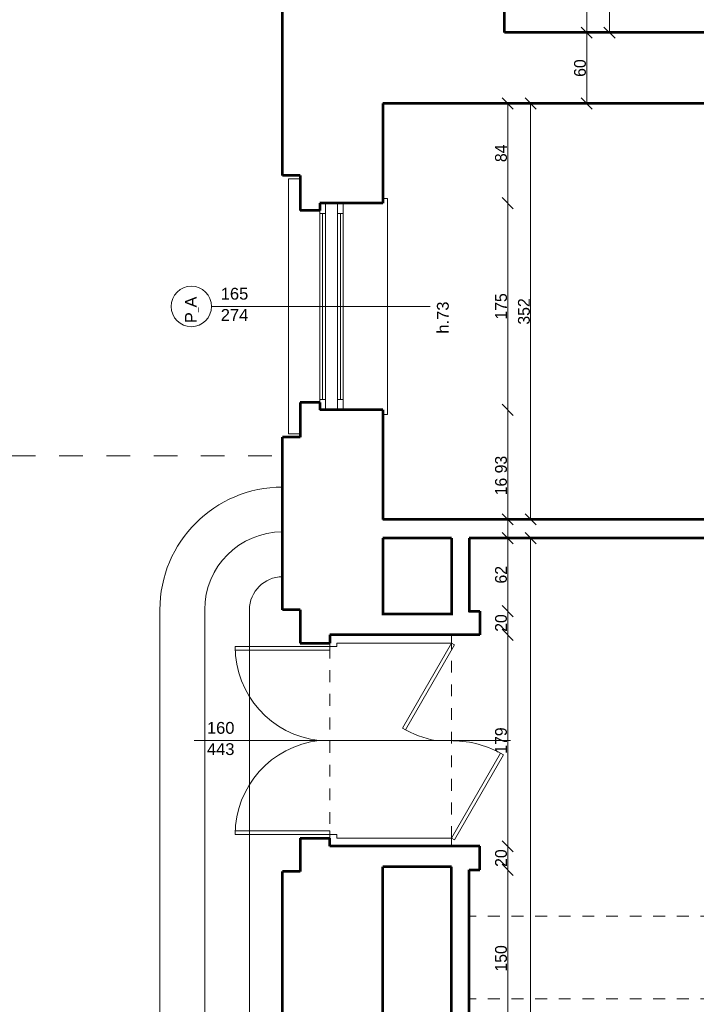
# Model space of a CAD drawing. Header units: inches. Extents: x -21887 to 84279, y -131485 to 67836.
# Tile 53 of 256: x -9625 to -3895, y 10716 to 19050. Entities that reach past the tile are written whole.
import ezdxf

# ---------------------------------------------------------------- set-up
doc = ezdxf.new("R2010")
doc.units = ezdxf.units.IN
doc.header["$MEASUREMENT"] = 0
doc.linetypes.add('Dashed', pattern=[400, 200, -200])
doc.linetypes.add('Dashed copy', pattern=[200, 100, -100])
doc.layers.get('0').update_dxf_attribs({"lineweight": 13})
doc.layers.get('Defpoints').update_dxf_attribs({"lineweight": 13})
for name, color, linetype, lineweight in [('AI_MURY', 7, 'Continuous', 53), ('Dimensioning', 7, 'Continuous', 13), ('DRZWI', 7, 'Continuous', 13), ('PODCIAGI', 7, 'Continuous', 13), ('schodzy', 7, 'Continuous', 13)]:
    doc.layers.add(name, color=color, linetype=linetype, lineweight=lineweight)
doc.styles.add('GENERATED_STYLE_7', font='txt')
doc.styles.add('Style-Courier New', font='txt')
doc.dimstyles.new('Dimstyle_4', dxfattribs={"dimtxt": 100, "dimasz": 95, "dimexe": 0, "dimexo": 0, "dimgap": 0.09, "dimtad": 1, "dimdec": 0, "dimlfac": 0.1, "dimzin": 0, "dimdsep": 46, "dimlunit": 5, "dimtxsty": 'GENERATED_STYLE_7', "dimblk": 'ARROWHEAD_6', "dimcen": 0.09, "dimclrd": 161, "dimclre": 161, "dimclrt": 7, "dimadec": 0, "dimazin": 0, "dimtfac": 1, "dimtdec": 0, "dimtmove": 0, "dimatfit": 3, "dimfxl": 0, "dimtolj": 1, "dimtzin": 0, "dimarcsym": 0})

# ---------------------------------------------------------------- blocks, each defined once
blk = doc.blocks.new('ARROWHEAD_6')
at = {"color": 0, "linetype": 'Continuous'}
for p, q in [((0, 0), (-1, 0)), ((-0.5, -0.5), (0.5, 0.5))]:
    blk.add_line(p, q, dxfattribs=at)
blk = doc.blocks.new('*U103')
at = {"layer": 'Defpoints', "color": 0, "linetype": 'Continuous'}
for p in [(-4823.6, 18940.7), (-4823.6, 18940.7), (-4823.6, 18340.7)]:
    blk.add_point(p, dxfattribs=at)
at = {"layer": 'Dimensioning', "color": 161, "linetype": 'Continuous', "lineweight": -2}
blk.add_line((-4823.6, 18435.7), (-4823.6, 18845.7), dxfattribs=at)
at = {"layer": 'Dimensioning', "color": 161, "linetype": 'Continuous', "lineweight": -2, "xscale": 95, "yscale": 95, "zscale": 95}
for p, rotation in [((-4823.6, 18940.7), 90), ((-4823.6, 18340.7), 270)]:
    blk.add_blockref('ARROWHEAD_6', p, dxfattribs=dict(at, rotation=rotation))
at = {"layer": 'Dimensioning', "color": 7, "linetype": 'Continuous', "insert": (-4879.9, 18640.7), "char_height": 100, "attachment_point": 5, "rotation": 90, "style": 'GENERATED_STYLE_7'}
blk.add_mtext('60', dxfattribs=at)
blk = doc.blocks.new('*D1779')
at = {"layer": 'Defpoints'}
for p in [(-4823.6, 18940.7), (-4823.6, 18940.7), (-4823.6, 18640.7), (-4823.6, 18340.7)]:
    blk.add_point(p, dxfattribs=at)
at = {"layer": 'Dimensioning', "color": 161, "linetype": 'Continuous'}
blk.add_blockref('*U103', (0, 0), dxfattribs=at)
blk = doc.blocks.new('*U104')
at = {"layer": 'Defpoints', "color": 0, "linetype": 'Continuous'}
for p in [(-5590, 20085.7), (-4823.6, 20085.7), (-4823.6, 18940.7)]:
    blk.add_point(p, dxfattribs=at)
at = {"layer": 'Dimensioning', "color": 161, "linetype": 'Continuous', "lineweight": -2}
for p, q in [((-4823.8, 20085.7), (-4823.6, 20085.7)), ((-4823.6, 19035.7), (-4823.6, 19990.7))]:
    blk.add_line(p, q, dxfattribs=at)
at = {"layer": 'Dimensioning', "color": 161, "linetype": 'Continuous', "lineweight": -2, "xscale": 95, "yscale": 95, "zscale": 95}
for p, rotation in [((-4823.6, 20085.7), 90), ((-4823.6, 18940.7), 270)]:
    blk.add_blockref('ARROWHEAD_6', p, dxfattribs=dict(at, rotation=rotation))
at = {"layer": 'Dimensioning', "color": 7, "linetype": 'Continuous', "insert": (-4879.3, 19513.2), "char_height": 100, "attachment_point": 5, "rotation": 90, "style": 'GENERATED_STYLE_7'}
blk.add_mtext('115', dxfattribs=at)
blk = doc.blocks.new('*D1780')
at = {"layer": 'Defpoints'}
for p in [(-5590, 20085.7), (-4823.6, 20085.7), (-4823.6, 19513.2), (-4823.6, 18940.7)]:
    blk.add_point(p, dxfattribs=at)
at = {"layer": 'Dimensioning', "color": 161, "linetype": 'Continuous'}
blk.add_blockref('*U104', (0, 0), dxfattribs=at)
blk = doc.blocks.new('*U176')
at = {"layer": 'Defpoints', "color": 0, "linetype": 'Continuous'}
for p in [(-5298.3, 18340.7), (-5298.3, 18340.7), (-5298.3, 14820.7)]:
    blk.add_point(p, dxfattribs=at)
at = {"layer": 'Dimensioning', "color": 161, "linetype": 'Continuous', "lineweight": -2}
blk.add_line((-5298.3, 14915.7), (-5298.3, 18245.7), dxfattribs=at)
at = {"layer": 'Dimensioning', "color": 161, "linetype": 'Continuous', "lineweight": -2, "xscale": 95, "yscale": 95, "zscale": 95}
for p, rotation in [((-5298.3, 18340.7), 90), ((-5298.3, 14820.7), 270)]:
    blk.add_blockref('ARROWHEAD_6', p, dxfattribs=dict(at, rotation=rotation))
at = {"layer": 'Dimensioning', "color": 7, "linetype": 'Continuous', "insert": (-5354.6, 16580.7), "char_height": 100, "attachment_point": 5, "rotation": 90, "style": 'GENERATED_STYLE_7'}
blk.add_mtext('352', dxfattribs=at)
blk = doc.blocks.new('*D1901')
at = {"layer": 'Defpoints'}
for p in [(-5298.3, 18340.7), (-5298.3, 18340.7), (-5298.3, 16580.7), (-5298.3, 14820.7)]:
    blk.add_point(p, dxfattribs=at)
at = {"layer": 'Dimensioning', "color": 161, "linetype": 'Continuous'}
blk.add_blockref('*U176', (0, 0), dxfattribs=at)
blk = doc.blocks.new('*U197')
at = {"layer": 'Defpoints', "color": 0, "linetype": 'Continuous'}
for p in [(-5729.5, 11853.2), (-5492.4, 11853.2), (-5729.5, 10355.7)]:
    blk.add_point(p, dxfattribs=at)
at = {"layer": 'Dimensioning', "color": 161, "linetype": 'Continuous', "lineweight": -2}
for p, q in [((-5492.6, 11853.2), (-5492.4, 11853.2)), ((-5492.4, 10450.7), (-5492.4, 11758.2)), ((-5492.6, 10355.7), (-5492.4, 10355.7))]:
    blk.add_line(p, q, dxfattribs=at)
at = {"layer": 'Dimensioning', "color": 161, "linetype": 'Continuous', "lineweight": -2, "xscale": 95, "yscale": 95, "zscale": 95}
for p, rotation in [((-5492.4, 11853.2), 90), ((-5492.4, 10355.7), 270)]:
    blk.add_blockref('ARROWHEAD_6', p, dxfattribs=dict(at, rotation=rotation))
at = {"layer": 'Dimensioning', "color": 7, "linetype": 'Continuous', "insert": (-5548.7, 11104.5), "char_height": 100, "attachment_point": 5, "rotation": 90, "style": 'GENERATED_STYLE_7'}
blk.add_mtext('150', dxfattribs=at)
blk = doc.blocks.new('*D1927')
at = {"layer": 'Defpoints'}
for p in [(-5729.5, 11853.2), (-5492.4, 11853.2), (-5492.4, 11104.5), (-5729.5, 10355.7)]:
    blk.add_point(p, dxfattribs=at)
at = {"layer": 'Dimensioning', "color": 161, "linetype": 'Continuous'}
blk.add_blockref('*U197', (0, 0), dxfattribs=at)
blk = doc.blocks.new('*U198')
at = {"layer": 'Defpoints', "color": 0, "linetype": 'Continuous'}
for p in [(-5729.5, 12053.2), (-5492.4, 12053.2), (-5729.5, 11853.2)]:
    blk.add_point(p, dxfattribs=at)
at = {"layer": 'Dimensioning', "color": 161, "linetype": 'Continuous', "lineweight": -2}
for p, q in [((-5492.6, 12053.2), (-5492.4, 12053.2)), ((-5492.4, 11948.2), (-5492.4, 11958.2)), ((-5492.6, 11853.2), (-5492.4, 11853.2))]:
    blk.add_line(p, q, dxfattribs=at)
at = {"layer": 'Dimensioning', "color": 161, "linetype": 'Continuous', "lineweight": -2, "xscale": 95, "yscale": 95, "zscale": 95}
for p, rotation in [((-5492.4, 12053.2), 90), ((-5492.4, 11853.2), 270)]:
    blk.add_blockref('ARROWHEAD_6', p, dxfattribs=dict(at, rotation=rotation))
at = {"layer": 'Dimensioning', "color": 7, "linetype": 'Continuous', "insert": (-5548.7, 11953.2), "char_height": 100, "attachment_point": 5, "rotation": 90, "style": 'GENERATED_STYLE_7'}
blk.add_mtext('20', dxfattribs=at)
blk = doc.blocks.new('*D1928')
at = {"layer": 'Defpoints'}
for p in [(-5729.5, 12053.2), (-5492.4, 12053.2), (-5492.4, 11953.2), (-5729.5, 11853.2)]:
    blk.add_point(p, dxfattribs=at)
at = {"layer": 'Dimensioning', "color": 161, "linetype": 'Continuous'}
blk.add_blockref('*U198', (0, 0), dxfattribs=at)
blk = doc.blocks.new('*U199')
at = {"layer": 'Defpoints', "color": 0, "linetype": 'Continuous'}
for p in [(-5729.5, 13843.2), (-5492.4, 13843.2), (-5729.5, 12053.2)]:
    blk.add_point(p, dxfattribs=at)
at = {"layer": 'Dimensioning', "color": 161, "linetype": 'Continuous', "lineweight": -2}
for p, q in [((-5492.6, 13843.2), (-5492.4, 13843.2)), ((-5492.4, 12148.2), (-5492.4, 13748.2)), ((-5492.6, 12053.2), (-5492.4, 12053.2))]:
    blk.add_line(p, q, dxfattribs=at)
at = {"layer": 'Dimensioning', "color": 161, "linetype": 'Continuous', "lineweight": -2, "xscale": 95, "yscale": 95, "zscale": 95}
for p, rotation in [((-5492.4, 13843.2), 90), ((-5492.4, 12053.2), 270)]:
    blk.add_blockref('ARROWHEAD_6', p, dxfattribs=dict(at, rotation=rotation))
at = {"layer": 'Dimensioning', "color": 7, "linetype": 'Continuous', "insert": (-5548.7, 12948.2), "char_height": 100, "attachment_point": 5, "rotation": 90, "style": 'GENERATED_STYLE_7'}
blk.add_mtext('179', dxfattribs=at)
blk = doc.blocks.new('*D1929')
at = {"layer": 'Defpoints'}
for p in [(-5729.5, 13843.2), (-5492.4, 13843.2), (-5492.4, 12948.2), (-5729.5, 12053.2)]:
    blk.add_point(p, dxfattribs=at)
at = {"layer": 'Dimensioning', "color": 161, "linetype": 'Continuous'}
blk.add_blockref('*U199', (0, 0), dxfattribs=at)
blk = doc.blocks.new('*U200')
at = {"layer": 'Defpoints', "color": 0, "linetype": 'Continuous'}
for p in [(-5729.5, 14043.2), (-5492.4, 14043.2), (-5729.5, 13843.2)]:
    blk.add_point(p, dxfattribs=at)
at = {"layer": 'Dimensioning', "color": 161, "linetype": 'Continuous', "lineweight": -2}
for p, q in [((-5492.6, 14043.2), (-5492.4, 14043.2)), ((-5492.4, 13938.2), (-5492.4, 13948.2)), ((-5492.6, 13843.2), (-5492.4, 13843.2))]:
    blk.add_line(p, q, dxfattribs=at)
at = {"layer": 'Dimensioning', "color": 161, "linetype": 'Continuous', "lineweight": -2, "xscale": 95, "yscale": 95, "zscale": 95}
for p, rotation in [((-5492.4, 14043.2), 90), ((-5492.4, 13843.2), 270)]:
    blk.add_blockref('ARROWHEAD_6', p, dxfattribs=dict(at, rotation=rotation))
at = {"layer": 'Dimensioning', "color": 7, "linetype": 'Continuous', "insert": (-5548.7, 13943.2), "char_height": 100, "attachment_point": 5, "rotation": 90, "style": 'GENERATED_STYLE_7'}
blk.add_mtext('20', dxfattribs=at)
blk = doc.blocks.new('*D1930')
at = {"layer": 'Defpoints'}
for p in [(-5729.5, 14043.2), (-5492.4, 14043.2), (-5492.4, 13943.2), (-5729.5, 13843.2)]:
    blk.add_point(p, dxfattribs=at)
at = {"layer": 'Dimensioning', "color": 161, "linetype": 'Continuous'}
blk.add_blockref('*U200', (0, 0), dxfattribs=at)
blk = doc.blocks.new('*U201')
at = {"layer": 'Defpoints', "color": 0, "linetype": 'Continuous'}
for p in [(-5492.4, 14660.7), (-5492.4, 14660.7), (-5729.5, 14043.2)]:
    blk.add_point(p, dxfattribs=at)
at = {"layer": 'Dimensioning', "color": 161, "linetype": 'Continuous', "lineweight": -2}
for p, q in [((-5492.4, 14138.2), (-5492.4, 14565.7)), ((-5492.6, 14043.2), (-5492.4, 14043.2))]:
    blk.add_line(p, q, dxfattribs=at)
at = {"layer": 'Dimensioning', "color": 161, "linetype": 'Continuous', "lineweight": -2, "xscale": 95, "yscale": 95, "zscale": 95}
for p, rotation in [((-5492.4, 14660.7), 90), ((-5492.4, 14043.2), 270)]:
    blk.add_blockref('ARROWHEAD_6', p, dxfattribs=dict(at, rotation=rotation))
at = {"layer": 'Dimensioning', "color": 7, "linetype": 'Continuous', "insert": (-5548.7, 14352), "char_height": 100, "attachment_point": 5, "rotation": 90, "style": 'GENERATED_STYLE_7'}
blk.add_mtext('62', dxfattribs=at)
blk = doc.blocks.new('*D1931')
at = {"layer": 'Defpoints'}
for p in [(-5492.4, 14660.7), (-5492.4, 14660.7), (-5492.4, 14352), (-5729.5, 14043.2)]:
    blk.add_point(p, dxfattribs=at)
at = {"layer": 'Dimensioning', "color": 161, "linetype": 'Continuous'}
blk.add_blockref('*U201', (0, 0), dxfattribs=at)
blk = doc.blocks.new('*U202')
at = {"layer": 'Defpoints', "color": 0, "linetype": 'Continuous'}
for p in [(-5492.4, 14820.7), (-5492.4, 14820.7), (-5492.4, 14660.7)]:
    blk.add_point(p, dxfattribs=at)
at = {"layer": 'Dimensioning', "color": 161, "linetype": 'Continuous', "lineweight": -2}
for p, q in [((-5492.4, 14915.7), (-5492.4, 15186.2)), ((-5492.4, 14660.7), (-5492.4, 14820.7)), ((-5492.4, 14565.7), (-5492.4, 14470.7))]:
    blk.add_line(p, q, dxfattribs=at)
at = {"layer": 'Dimensioning', "color": 161, "linetype": 'Continuous', "lineweight": -2, "xscale": 95, "yscale": 95, "zscale": 95}
for p, rotation in [((-5492.4, 14820.7), 270), ((-5492.4, 14660.7), 90)]:
    blk.add_blockref('ARROWHEAD_6', p, dxfattribs=dict(at, rotation=rotation))
at = {"layer": 'Dimensioning', "color": 7, "linetype": 'Continuous', "insert": (-5548.7, 15098.5), "char_height": 100, "attachment_point": 5, "rotation": 90, "style": 'GENERATED_STYLE_7'}
blk.add_mtext('16', dxfattribs=at)
blk = doc.blocks.new('*D1932')
at = {"layer": 'Defpoints'}
for p in [(-5492.4, 15098.5), (-5492.4, 14820.7), (-5492.4, 14820.7), (-5492.4, 14660.7)]:
    blk.add_point(p, dxfattribs=at)
at = {"layer": 'Dimensioning', "color": 161, "linetype": 'Continuous'}
blk.add_blockref('*U202', (0, 0), dxfattribs=at)
blk = doc.blocks.new('*U203')
at = {"layer": 'Defpoints', "color": 0, "linetype": 'Continuous'}
for p in [(-6759.4, 15748.2), (-5492.4, 15748.2), (-5492.4, 14820.7)]:
    blk.add_point(p, dxfattribs=at)
at = {"layer": 'Dimensioning', "color": 161, "linetype": 'Continuous', "lineweight": -2}
for p, q in [((-5492.6, 15748.2), (-5492.4, 15748.2)), ((-5492.4, 14915.7), (-5492.4, 15653.2))]:
    blk.add_line(p, q, dxfattribs=at)
at = {"layer": 'Dimensioning', "color": 161, "linetype": 'Continuous', "lineweight": -2, "xscale": 95, "yscale": 95, "zscale": 95}
for p, rotation in [((-5492.4, 15748.2), 90), ((-5492.4, 14820.7), 270)]:
    blk.add_blockref('ARROWHEAD_6', p, dxfattribs=dict(at, rotation=rotation))
at = {"layer": 'Dimensioning', "color": 7, "linetype": 'Continuous', "insert": (-5548.7, 15284.5), "char_height": 100, "attachment_point": 5, "rotation": 90, "style": 'GENERATED_STYLE_7'}
blk.add_mtext('93', dxfattribs=at)
blk = doc.blocks.new('*D1933')
at = {"layer": 'Defpoints'}
for p in [(-6759.4, 15748.2), (-5492.4, 15748.2), (-5492.4, 15284.5), (-5492.4, 14820.7)]:
    blk.add_point(p, dxfattribs=at)
at = {"layer": 'Dimensioning', "color": 161, "linetype": 'Continuous'}
blk.add_blockref('*U203', (0, 0), dxfattribs=at)
blk = doc.blocks.new('*U204')
at = {"layer": 'Defpoints', "color": 0, "linetype": 'Continuous'}
for p in [(-6696.7, 17498.2), (-5492.4, 17498.2), (-6759.4, 15748.2)]:
    blk.add_point(p, dxfattribs=at)
at = {"layer": 'Dimensioning', "color": 161, "linetype": 'Continuous', "lineweight": -2}
for p, q in [((-5492.6, 17498.2), (-5492.4, 17498.2)), ((-5492.4, 15843.2), (-5492.4, 17403.2)), ((-5492.6, 15748.2), (-5492.4, 15748.2))]:
    blk.add_line(p, q, dxfattribs=at)
at = {"layer": 'Dimensioning', "color": 161, "linetype": 'Continuous', "lineweight": -2, "xscale": 95, "yscale": 95, "zscale": 95}
for p, rotation in [((-5492.4, 17498.2), 90), ((-5492.4, 15748.2), 270)]:
    blk.add_blockref('ARROWHEAD_6', p, dxfattribs=dict(at, rotation=rotation))
at = {"layer": 'Dimensioning', "color": 7, "linetype": 'Continuous', "insert": (-5548.2, 16623.2), "char_height": 100, "attachment_point": 5, "rotation": 90, "style": 'GENERATED_STYLE_7'}
blk.add_mtext('175', dxfattribs=at)
blk = doc.blocks.new('*D1934')
at = {"layer": 'Defpoints'}
for p in [(-6696.7, 17498.2), (-5492.4, 17498.2), (-5492.4, 16623.2), (-6759.4, 15748.2)]:
    blk.add_point(p, dxfattribs=at)
at = {"layer": 'Dimensioning', "color": 161, "linetype": 'Continuous'}
blk.add_blockref('*U204', (0, 0), dxfattribs=at)
blk = doc.blocks.new('*U205')
at = {"layer": 'Defpoints', "color": 0, "linetype": 'Continuous'}
for p in [(-5492.4, 18340.7), (-5492.4, 18340.7), (-6696.7, 17498.2)]:
    blk.add_point(p, dxfattribs=at)
at = {"layer": 'Dimensioning', "color": 161, "linetype": 'Continuous', "lineweight": -2}
for p, q in [((-5492.4, 17593.2), (-5492.4, 18245.7)), ((-5492.6, 17498.2), (-5492.4, 17498.2))]:
    blk.add_line(p, q, dxfattribs=at)
at = {"layer": 'Dimensioning', "color": 161, "linetype": 'Continuous', "lineweight": -2, "xscale": 95, "yscale": 95, "zscale": 95}
for p, rotation in [((-5492.4, 18340.7), 90), ((-5492.4, 17498.2), 270)]:
    blk.add_blockref('ARROWHEAD_6', p, dxfattribs=dict(at, rotation=rotation))
at = {"layer": 'Dimensioning', "color": 7, "linetype": 'Continuous', "insert": (-5548.7, 17919.5), "char_height": 100, "attachment_point": 5, "rotation": 90, "style": 'GENERATED_STYLE_7'}
blk.add_mtext('84', dxfattribs=at)
blk = doc.blocks.new('*D1935')
at = {"layer": 'Defpoints'}
for p in [(-5492.4, 18340.7), (-5492.4, 18340.7), (-5492.4, 17919.5), (-6696.7, 17498.2)]:
    blk.add_point(p, dxfattribs=at)
at = {"layer": 'Dimensioning', "color": 161, "linetype": 'Continuous'}
blk.add_blockref('*U205', (0, 0), dxfattribs=at)
blk = doc.blocks.new('*U252')
at = {"layer": 'Defpoints', "color": 0, "linetype": 'Continuous'}
for p in [(-5298.3, 14660.7), (-5298.3, 14660.7), (-5298.3, 3860.7)]:
    blk.add_point(p, dxfattribs=at)
at = {"layer": 'Dimensioning', "color": 161, "linetype": 'Continuous', "lineweight": -2}
blk.add_line((-5298.3, 3955.7), (-5298.3, 14565.7), dxfattribs=at)
at = {"layer": 'Dimensioning', "color": 161, "linetype": 'Continuous', "lineweight": -2, "xscale": 95, "yscale": 95, "zscale": 95}
for p, rotation in [((-5298.3, 14660.7), 90), ((-5298.3, 3860.7), 270)]:
    blk.add_blockref('ARROWHEAD_6', p, dxfattribs=dict(at, rotation=rotation))
at = {"layer": 'Dimensioning', "color": 7, "linetype": 'Continuous', "insert": (-5354.6, 9260.7), "char_height": 100, "attachment_point": 5, "rotation": 90, "style": 'GENERATED_STYLE_7'}
blk.add_mtext('1080', dxfattribs=at)
blk = doc.blocks.new('*D2020')
at = {"layer": 'Defpoints'}
for p in [(-5298.3, 14660.7), (-5298.3, 14660.7), (-5298.3, 9260.7), (-5298.3, 3860.7)]:
    blk.add_point(p, dxfattribs=at)
at = {"layer": 'Dimensioning', "color": 161, "linetype": 'Continuous'}
blk.add_blockref('*U252', (0, 0), dxfattribs=at)
blk = doc.blocks.new('*U257')
at = {"layer": 'Defpoints', "color": 0, "linetype": 'Continuous'}
for p in [(-4629.5, 22610.7), (-4629.5, 22610.7), (-4629.5, 18940.7)]:
    blk.add_point(p, dxfattribs=at)
at = {"layer": 'Dimensioning', "color": 161, "linetype": 'Continuous', "lineweight": -2}
blk.add_line((-4629.5, 19035.7), (-4629.5, 22515.7), dxfattribs=at)
at = {"layer": 'Dimensioning', "color": 161, "linetype": 'Continuous', "lineweight": -2, "xscale": 95, "yscale": 95, "zscale": 95}
for p, rotation in [((-4629.5, 22610.7), 90), ((-4629.5, 18940.7), 270)]:
    blk.add_blockref('ARROWHEAD_6', p, dxfattribs=dict(at, rotation=rotation))
at = {"layer": 'Dimensioning', "color": 7, "linetype": 'Continuous', "insert": (-4685.8, 20775.7), "char_height": 100, "attachment_point": 5, "rotation": 90, "style": 'GENERATED_STYLE_7'}
blk.add_mtext('367', dxfattribs=at)
blk = doc.blocks.new('*D2026')
at = {"layer": 'Defpoints'}
for p in [(-4629.5, 22610.7), (-4629.5, 22610.7), (-4629.5, 20775.7), (-4629.5, 18940.7)]:
    blk.add_point(p, dxfattribs=at)
at = {"layer": 'Dimensioning', "color": 161, "linetype": 'Continuous'}
blk.add_blockref('*U257', (0, 0), dxfattribs=at)

msp = doc.modelspace()

# ---------------------------------------------------------------- linework, layer by layer
at = {"layer": 'AI_MURY', "color": 7, "linetype": 'Continuous'}
for p, q in [((-5519.5, 18940.7), (-5519.5, 20085.7)), ((-7399.5, 17730.7), (-7399.5, 19190.7)), ((-1737.7, 18940.7), (-5519.5, 18940.7)), ((-1737.7, 18340.7), (-6549.5, 18340.7)), ((-6549.5, 18340.7), (-6549.5, 17498.2)), ((-7249.5, 17730.7), (-7399.5, 17730.7)), ((-7249.5, 17730.7), (-7249.5, 17435.7)), ((-7084.5, 17435.7), (-7249.5, 17435.7)), ((-6549.5, 17498.2), (-7084.5, 17498.2)), ((-7084.5, 17498.2), (-7084.5, 17435.7)), ((-7249.5, 15810.7), (-7249.5, 15515.7)), ((-7084.5, 15810.7), (-7249.5, 15810.7)), ((-7084.5, 15810.7), (-7084.5, 15748.2)), ((-6549.5, 15748.2), (-7084.5, 15748.2)), ((-6549.5, 15748.2), (-6549.5, 14820.7)), ((-7249.5, 15515.7), (-7399.5, 15515.7)), ((-7399.5, 14055.7), (-7399.5, 15515.7)), ((280.5, 14820.7), (-6549.5, 14820.7)), ((-6549.5, 14660.7), (-6549.5, 14010.7)), ((-5969.5, 14660.7), (-6549.5, 14660.7)), ((-5969.5, 14660.7), (-5969.5, 14010.7)), ((-5819.5, 14660.7), (-5819.5, 14035.7)), ((280.5, 14660.7), (-5819.5, 14660.7)), ((-7249.5, 14055.7), (-7399.5, 14055.7)), ((-7249.5, 14055.7), (-7249.5, 13773.2)), ((-5969.5, 14018.2), (-6549.5, 14018.2)), ((-5819.5, 14043.2), (-5729.5, 14043.2)), ((-5729.5, 14043.2), (-5729.5, 13843.2)), ((-5729.5, 13843.2), (-6999.5, 13843.2)), ((-6999.5, 13843.2), (-6999.5, 13773.2)), ((-7249.5, 13773.2), (-6999.5, 13773.2)), ((-7249.5, 12122.8), (-7249.5, 11840.7)), ((-7249.5, 12122.8), (-6999.5, 12122.8)), ((-6999.5, 12053.2), (-6999.5, 12123.2)), ((-5729.5, 12053.2), (-6999.5, 12053.2)), ((-5729.5, 11853.2), (-5729.5, 12053.2)), ((-7249.5, 11840.7), (-7399.5, 11840.7)), ((-7399.5, 10380.7), (-7399.5, 11840.7)), ((-5969.5, 11878.2), (-6549.5, 11878.2)), ((-6549.5, 10330.7), (-6549.5, 11878.2)), ((-5969.5, 10330.7), (-5969.5, 11878.2)), ((-5819.5, 11853.2), (-5729.5, 11853.2)), ((-5819.5, 10355.7), (-5819.5, 11853.2))]:
    msp.add_line(p, q, dxfattribs=at)
at = {"layer": 'DRZWI', "color": 251, "linetype": 'Continuous'}
for p, q in [((-7349.5, 17702.1), (-7349.5, 15544.3)), ((-7349.5, 17702.1), (-7249.5, 17702.1)), ((-6549.5, 17538.2), (-6509.5, 17538.2)), ((-6509.5, 17538.2), (-6509.5, 15708.2)), ((-6549.5, 15708.2), (-6509.5, 15708.2)), ((-7349.5, 15544.3), (-7249.5, 15544.3))]:
    msp.add_line(p, q, dxfattribs=at)
at = {"layer": 'DRZWI', "color": 220, "linetype": 'Continuous'}
for p, q in [((-7084.5, 17410.7), (-7084.5, 17435.7)), ((-7034.5, 17410.7), (-7034.5, 17498.2)), ((-6934.5, 17410.7), (-6934.5, 17498.2)), ((-6884.5, 17410.7), (-6884.5, 17498.2)), ((-7034.5, 17410.7), (-7084.5, 17410.7)), ((-7084.5, 17410.7), (-7084.5, 15835.7)), ((-7059.5, 17410.7), (-7059.5, 15835.7)), ((-7034.5, 17410.7), (-7034.5, 15835.7)), ((-6884.5, 17410.7), (-6934.5, 17410.7)), ((-6934.5, 17410.7), (-6934.5, 15835.7)), ((-6909.5, 17410.7), (-6909.5, 15835.7)), ((-6884.5, 17410.7), (-6884.5, 15835.7)), ((-7999.9, 16623.2), (-6149.1, 16623.2)), ((-7034.5, 15835.7), (-7084.5, 15835.7)), ((-7084.5, 15835.7), (-7084.5, 15810.7)), ((-7034.5, 15835.7), (-7034.5, 15748.2)), ((-6934.5, 15835.7), (-6934.5, 15748.2)), ((-6884.5, 15835.7), (-6934.5, 15835.7)), ((-6884.5, 15835.7), (-6884.5, 15748.2))]:
    msp.add_line(p, q, dxfattribs=at)
at = {"layer": 'DRZWI', "color": 5, "linetype": 'Continuous'}
for p, q in [((-5969.5, 13843.2), (-5969.5, 13773.2)), ((-6999.5, 13773.2), (-6999.5, 13743.2)), ((-5969.5, 13773.2), (-6939.5, 13773.2)), ((-6939.5, 13773.2), (-6939.5, 13743.2)), ((-5969.5, 13773.2), (-6384.5, 13054.4)), ((-5943.5, 13758.2), (-6358.5, 13039.4)), ((-5969.5, 13773.2), (-5943.5, 13758.2)), ((-7799.5, 13743.2), (-7799.5, 13713.2)), ((-6999.5, 13743.2), (-7799.5, 13743.2)), ((-6999.5, 13713.2), (-7799.5, 13713.2)), ((-6939.5, 13743.2), (-6999.5, 13743.2)), ((-6999.5, 13743.2), (-6999.5, 13713.2)), ((-6384.5, 13054.4), (-6358.5, 13039.4)), ((-8147.3, 12948.2), (-5469.4, 12948.2)), ((-5969.5, 12123.2), (-5554.5, 12842)), ((-5528.5, 12827), (-5554.5, 12842)), ((-5943.5, 12108.2), (-5528.5, 12827)), ((-7799.5, 12153.2), (-7799.5, 12183.2)), ((-6999.5, 12183.2), (-7799.5, 12183.2)), ((-6999.5, 12153.2), (-6999.5, 12183.2)), ((-6999.5, 12153.2), (-7799.5, 12153.2)), ((-6939.5, 12153.2), (-6999.5, 12153.2)), ((-6999.5, 12123.2), (-6999.5, 12153.2)), ((-6939.5, 12123.2), (-6939.5, 12153.2)), ((-5970, 12123.2), (-6939.5, 12123.2)), ((-5969.5, 12053.2), (-5969.5, 12123.2)), ((-5943.5, 12108.2), (-5969.5, 12123.2))]:
    msp.add_line(p, q, dxfattribs=at)
at = {"layer": 'DRZWI', "color": 5, "linetype": 'Dashed copy'}
for p, q in [((-5969.5, 12123.2), (-5969.5, 13773.2)), ((-6999.5, 13743.2), (-6999.5, 12153.2))]:
    msp.add_line(p, q, dxfattribs=at)
at = {"layer": 'DRZWI', "color": 220, "linetype": 'Continuous'}
msp.add_circle((-8171.2, 16623.1), 171.3, dxfattribs=at)
at = {"layer": 'DRZWI', "color": 5, "linetype": 'Continuous'}
for centre, radius, start, end in [((-6999.5, 13743.2), 800, 180, 263.5908), ((-5956.5, 13765.7), 830.1, 238.96465, 259.9905), ((-6999.5, 12153.2), 800, 96.4092, 180), ((-5956.5, 12115.7), 830.1, 58.96465, 90)]:
    msp.add_arc(centre, radius, start, end, dxfattribs=at)
at = {"layer": 'PODCIAGI', "color": 7, "linetype": 'Dashed copy'}
for p, q in [((240.5, 11460.7), (-5819.5, 11460.7)), ((240.5, 10760.7), (-5819.5, 10760.7))]:
    msp.add_line(p, q, dxfattribs=at)
at = {"layer": 'schodzy', "color": 9, "linetype": 'Dashed'}
msp.add_line((-13289.5, 15358.2), (-7399.5, 15358.2), dxfattribs=at)
at = {"layer": 'schodzy', "color": 9, "linetype": 'Continuous'}
for p, q in [((-8437.5, 14055.7), (-8437.5, 4465.7)), ((-8058.2, 14055.7), (-8058.2, 4465.7)), ((-7678.8, 14055.7), (-7678.8, 4465.7))]:
    msp.add_line(p, q, dxfattribs=at)
for radius in [1038, 658.7, 279.3]:
    msp.add_arc((-7399.5, 14055.7), radius, 90, 180, dxfattribs=at)

# ---------------------------------------------------------------- texts
at = {"layer": 'DRZWI', "color": 220, "insert": (-7922, 16780.8), "char_height": 100, "width": 355.178, "attachment_point": 1, "line_spacing_factor": 1.079079, "style": 'GENERATED_STYLE_7'}
msp.add_mtext('\\fArial|b0|i0|c238|p39;165\\P274', dxfattribs=at)
at = {"layer": 'DRZWI', "color": 220, "char_height": 100, "attachment_point": 1, "rotation": 90, "style": 'GENERATED_STYLE_7'}
for s, insert, width in [('\\fArial|b0|i0|c238|p39;P\\H50.000000;_\\H100.000000;A', (-8224.7, 16481.6), 460.117), ('\\fArial|b0|i0|c238|p39;h.73', (-6091.8, 16392.8), 667.778)]:
    msp.add_mtext(s, dxfattribs=dict(at, insert=insert, width=width))
at = {"layer": 'DRZWI', "color": 5, "insert": (-8039.1, 13105.8), "char_height": 100, "width": 606.954, "attachment_point": 1, "line_spacing_factor": 1.079165, "style": 'GENERATED_STYLE_7'}
msp.add_mtext('\\fArial|b0|i0|c238|p39;160\\P443', dxfattribs=at)

# ---------------------------------------------------------------- dimensions: what is measured, and where the dimension line sits
at = {"layer": 'Dimensioning', "color": 161, "linetype": 'Continuous'}
for base, p1, p2, picture, middle in [((-4629.5, 22610.7), (-4629.5, 18940.7), (-4629.5, 22610.7), '*D2026', (-4629.5, 20775.7)), ((-4823.5790566, 20085.7131048), (-4823.5790566, 18940.7131048), (-5589.9795116, 20085.7131048), '*D1780', (-4823.5790566, 19513.2131048)), ((-4823.6, 18940.7), (-4823.6, 18340.7), (-4823.6, 18940.7), '*D1779', (-4823.6, 18640.7)), ((-5492.4, 18340.7), (-6696.7, 17498.2), (-5492.4, 18340.7), '*D1935', (-5492.4, 17919.5)), ((-5298.3, 18340.7), (-5298.3, 14820.7), (-5298.3, 18340.7), '*D1901', (-5298.3, 16580.7)), ((-5492.4, 17498.2), (-6759.4, 15748.2), (-6696.7, 17498.2), '*D1934', (-5492.4, 16623.2)), ((-5492.4, 15748.2), (-5492.4, 14820.7), (-6759.4, 15748.2), '*D1933', (-5492.4, 15284.5)), ((-5492.4, 14820.7), (-5492.4, 14660.7), (-5492.4, 14820.7), '*D1932', (-5492.4, 15098.5)), ((-5492.4, 14660.7), (-5729.5, 14043.2), (-5492.4, 14660.7), '*D1931', (-5492.4, 14352)), ((-5298.3, 14660.7), (-5298.3, 3860.7), (-5298.3, 14660.7), '*D2020', (-5298.3, 9260.7)), ((-5492.4, 14043.2), (-5729.5, 13843.2), (-5729.5, 14043.2), '*D1930', (-5492.4, 13943.2)), ((-5492.4, 13843.2), (-5729.5, 12053.2), (-5729.5, 13843.2), '*D1929', (-5492.4, 12948.2)), ((-5492.4, 12053.2), (-5729.5, 11853.2), (-5729.5, 12053.2), '*D1928', (-5492.4, 11953.2)), ((-5492.4, 11853.2), (-5729.5, 10355.7), (-5729.5, 11853.2), '*D1927', (-5492.4, 11104.5))]:
    dim = msp.add_linear_dim(base=base, p1=p1, p2=p2, angle=90, dimstyle='Dimstyle_4', override={"dimtxsty": 'Style-Courier New', "dimclrd": 0, "dimclre": 161, "dimlwe": 0}, dxfattribs=at)
    dim.commit()
    dim.dimension.update_dxf_attribs({"geometry": picture, "text_midpoint": middle, "dimtype": 128})

doc.saveas('drawing.dxf')
